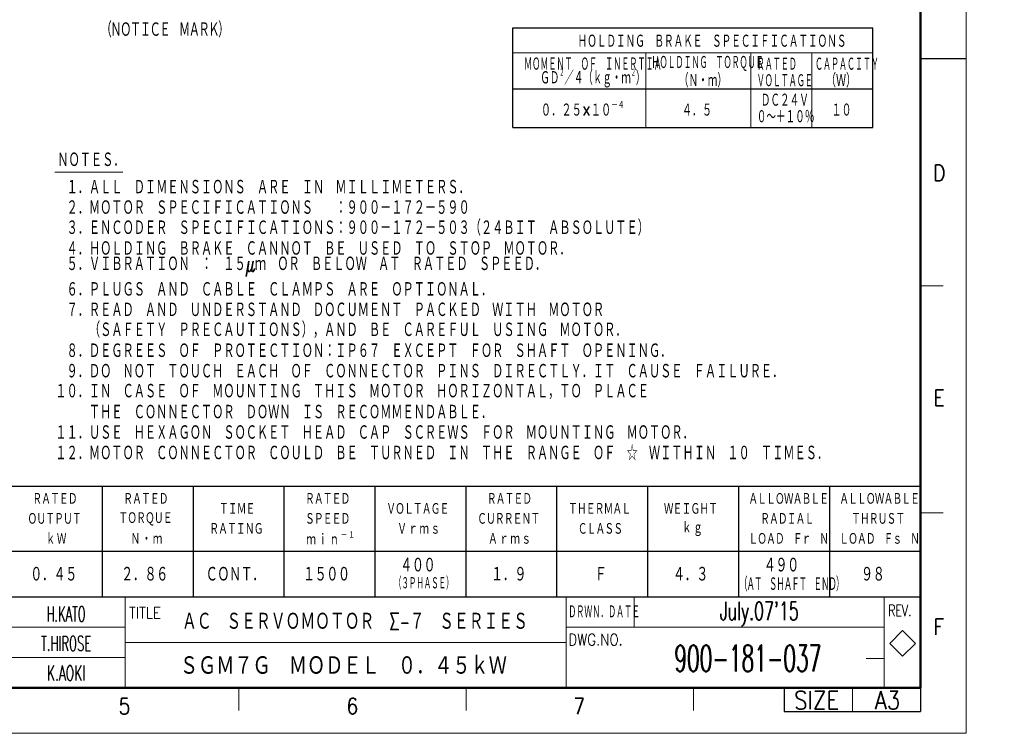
# Model space of a CAD drawing. Header units: millimetres. Extents: x 0 to 1071, y 0 to 742.
# Tile 105 of 130: x 529 to 1071, y 0 to 393. Entities that reach past the tile are written whole.
import ezdxf

# ---------------------------------------------------------------- set-up
doc = ezdxf.new("R2010")
doc.units = ezdxf.units.MM
doc.header["$LTSCALE"] = 0.454724
doc.layers.add('NoLayerName_001', color=7, linetype='Continuous')
doc.styles.get("Standard").update_dxf_attribs({"font": 'txt', "bigfont": 'extfont2'})

# ---------------------------------------------------------------- blocks, each defined once
blk = doc.blocks.new('JZB_0004')
at = {"layer": 'NoLayerName_001', "color": 3, "lineweight": 13}
for s, insert, char_height, attachment_point in [('\\A1;\\W0.5625;H.KATO', (84.82, 14.64), 3.27, 5), ("\\A1;\\W0.6383;July.07'15", (237.32, 14.64), 4, 5), ('\\A1;\\W0.7395;ＡＣ\u3000ＳＥＲＶＯＭＯＴＯＲ\u3000Σ-７\u3000ＳＥＲＩＥＳ', (110.32, 13.01), 4, 4), ('\\A1;\\W0.5714;T.HIROSE', (84.82, 8.14), 3.27, 5), ('\\A1;\\W0.5593;900-181-037', (234.82, 4.89), 5.82, 5), ('\\A1;\\W0.8333;ＳＧＭ７Ｇ\u3000ＭＯＤＥＬ\u3000０．４５ｋＷ', (145.82, 3.26), 4.36, 5), ('\\A1;\\W0.6000;K.AOKI', (84.82, 1.64), 3.27, 5)]:
    blk.add_mtext(s, dxfattribs=dict(at, insert=insert, char_height=char_height, attachment_point=attachment_point))

msp = doc.modelspace()

# ---------------------------------------------------------------- linework, layer by layer
at = {"layer": 'NoLayerName_001', "color": 7, "linetype": 'Continuous', "lineweight": 13}
for p, q in [((1050, 0), (1050, 742.5)), ((867.499999, 58.33325), (867.5, 75)), ((1015.112444, 56.545796), (1008.041376, 49.474728)), ((1022.183512, 49.474728), (1015.112444, 56.545796)), ((1008.041376, 49.474728), (1015.112444, 42.40366)), ((1015.112444, 42.40366), (1022.183512, 49.474728)), ((987.5, 25), (987.5, 11.974728)), ((1050, 0), (0, 0))]:
    msp.add_line(p, q, dxfattribs=at)
at = {"layer": 'NoLayerName_001', "color": 7, "linetype": 'Continuous', "lineweight": 50}
for p, q in [((1025, 717.5), (1025, 25)), ((1025, 25), (62.5, 25))]:
    msp.add_line(p, q, dxfattribs=at)
at = {"layer": 'NoLayerName_001', "color": 7, "linetype": 'Continuous', "lineweight": 25}
for p, q in [((800.651461, 333.265028), (800.651461, 388.127228)), ((800.651461, 388.127228), (998.764961, 388.127228)), ((998.764961, 333.265028), (998.764961, 388.127228)), ((1025, 371.25), (1050, 371.25)), ((800.651461, 354.600328), (873.801061, 354.600328)), ((873.801061, 354.600328), (931.711161, 354.600328)), ((931.711161, 354.600328), (965.238061, 354.600328)), ((965.238061, 354.600328), (998.764961, 354.600328)), ((800.651461, 333.265028), (998.765011, 333.265028)), ((412.500039, 135.999996), (1025, 135.999996)), ((575.000029, 75), (575.000029, 135.999996)), ((625.000026, 75), (625.000026, 135.999996)), ((675.000022, 75), (675.000022, 135.999996)), ((725.000019, 75), (725.000019, 135.999996)), ((775.000016, 75), (775.000016, 135.999996)), ((825.000013, 75), (825.000013, 135.999996)), ((875.00001, 75), (875.00001, 135.999996)), ((925.000006, 75), (925.000006, 135.999996)), ((975.000003, 75), (975.000003, 135.999996)), ((1025, 75), (1025, 135.999996)), ((1025, 75), (1025, 125)), ((1025, 75), (1025, 125)), ((1025, 99.999998), (412.500039, 99.999998)), ((62.5, 75), (1025, 75)), ((412.5, 75), (1025, 75)), ((412.500039, 75), (1025, 75)), ((950, 25), (950, 11.974728)), ((1025, 25), (1025, 12.5)), ((1025, 24.474728), (1025, 11.974728)), ((1025, 24.474728), (1025, 11.974728)), ((950, 11.974728), (1025, 11.974728))]:
    msp.add_line(p, q, dxfattribs=at)
at = {"layer": 'NoLayerName_001', "color": 2, "linetype": 'Continuous', "lineweight": 13}
for p, q in [((800.651461, 374.411678), (998.764961, 374.411678)), ((873.801061, 374.411678), (873.801061, 333.265028)), ((931.711161, 374.411678), (931.711161, 333.265028)), ((965.238061, 374.411678), (965.238061, 333.265028)), ((800.651461, 354.600328), (998.764961, 354.600328)), ((1025, 246.25), (1037.5, 246.25)), ((1037.5, 121.25), (1025, 121.25)), ((587.5, 25), (587.500001, 75)), ((830, 75), (829.999998, 25)), ((1005, 25), (1005, 75)), ((1005, 74.474727), (1005, 25)), ((587.5, 58.33325), (487.5, 58.33325)), ((830, 58.33325), (1005, 58.33325)), ((829.999999, 50), (587.500001, 50)), ((587.5, 41.671875), (487.499999, 41.671875)), ((1005, 41.141478), (995, 41.141478)), ((650, 25), (650, 12.5)), ((775, 25), (775, 12.5)), ((900, 25), (900, 12.5))]:
    msp.add_line(p, q, dxfattribs=at)
at = {"layer": 'NoLayerName_001', "color": 4, "linetype": 'Continuous', "lineweight": 13}
msp.add_line((548.750029, 308.749982), (586.250027, 308.749982), dxfattribs=at)

# ---------------------------------------------------------------- block references
at = {"layer": 'NoLayerName_001', "xscale": 2.5, "yscale": 2.5, "zscale": 2.5}
msp.add_blockref('JZB_0004', (342.956238, 29.037499), dxfattribs=at)

# ---------------------------------------------------------------- texts
at = {"layer": 'NoLayerName_001', "color": 3, "lineweight": 13, "insert": (573.957198, 382.743363), "char_height": 8.39999962, "attachment_point": 7}
msp.add_mtext('\\A1;\\W0.6667;\\T0.8750;（ＮＯＴＩＣＥ\u3000ＭＡＲＫ）', dxfattribs=at)
at = {"layer": 'NoLayerName_001', "color": 7, "lineweight": 13}
for s, insert, char_height, attachment_point in [('\\A1;\\W0.5000;ＨＯＬＤＩＮＧ\u3000ＢＲＡＫＥ\u3000ＳＰＥＣＩＦＩＣＡＴＩＯＮＳ', (836.344999, 376.979867), 7.54323959, 7), ('\\A1;\\W0.4167;ＭＯＭＥＮＴ\u3000ＯＦ\u3000ＩＮＥＲＴＩＡ', (806.904346, 364.346243), 7.63682652, 7), ('\\A1;\\W0.4167;ＨＯＬＤＩＮＧ\u3000ＴＯＲＱＵＥ', (877.011988, 364.346243), 7.54323959, 7), ('\\A1;\\W0.4167;ＲＡＴＥＤ', (934.89678, 364.346243), 7.54323959, 7), ('\\A1;\\W0.4167;ＣＡＰＡＣＩＴＹ', (966.915031, 364.346243), 7.54323959, 7), ('\\A1;\\W0.5077;ＧＤ{\\A1;\\H0.50x;\\S２^ ;}／４（ｋｇ・ｍ{\\A1;\\H0.50x;\\S２^ ;}）', (815.813092, 355.255376), 7.63682652, 7), ('\\A1;\\W0.5000;（Ｎ・ｍ）', (892.098468, 355.255376), 7.54323959, 7), ('\\A1;\\W0.4167;ＶＯＬＴＡＧＥ', (934.89678, 355.255376), 7.54323959, 7), ('\\A1;\\W0.6667;（Ｗ）', (972.949623, 355.255376), 7.54323959, 7), ('\\A1;\\W0.5000;ＤＣ２４Ｖ', (937.115151, 344.534893), 7.54323959, 7), ('\\A1;\\W0.6809;０．２５×１０{\\A1;\\H0.50x;\\S－４^ ;}', (816.105188, 339.09936), 7.54323959, 7), ('\\A1;\\W0.6667;４．５', (893.704222, 339.09936), 7.54323959, 7), ('\\A1;\\W0.6667;１０', (975.966919, 339.09936), 7.54323959, 7), ('\\A1;\\W0.5000;０～＋１０％', (934.896779, 335.444026), 7.54323959, 7), ('\\A1;\\W0.6667;ＮＯＴＥＳ．', (550.173388, 315.499981), 8.39999962, 4), ('\\A1;\\W0.6667;\u3000１．ＡＬＬ\u3000ＤＩＭＥＮＳＩＯＮＳ\u3000ＡＲＥ\u3000ＩＮ\u3000ＭＩＬＬＩＭＥＴＥＲＳ．', (549.083363, 296.249983), 8.39999962, 7), ('\\A1;\\W0.6667;\u3000２．ＭＯＴＯＲ\u3000ＳＰＥＣＩＦＩＣＡＴＩＯＮＳ\u3000\u3000：９００－１７２－５９０', (549.083363, 284.999983), 8.39999962, 7), ('\\A1;\\W0.6667;\u3000３．ＥＮＣＯＤＥＲ\u3000ＳＰＥＣＩＦＩＣＡＴＩＯＮＳ：９００－１７２－５０３（２４ＢＩＴ\u3000ＡＢＳＯＬＵＴＥ）', (549.083363, 273.749984), 8.39999962, 7), ('\\A1;\\W0.6667;\u3000４．ＨＯＬＤＩＮＧ\u3000ＢＲＡＫＥ\u3000ＣＡＮＮＯＴ\u3000ＢＥ\u3000ＵＳＥＤ\u3000ＴＯ\u3000ＳＴＯＰ\u3000ＭＯＴＯＲ．', (549.083363, 262.499984), 8.39999962, 7), ('\\A1;\\W0.6667;\u3000５．ＶＩＢＲＡＴＩＯＮ\u3000：\u3000１５μｍ\u3000ＯＲ\u3000ＢＥＬＯＷ\u3000ＡＴ\u3000ＲＡＴＥＤ\u3000ＳＰＥＥＤ．', (549.083363, 251.249985), 8.39999962, 7), ('\\A1;\\W0.6667;\u3000６．ＰＬＵＧＳ\u3000ＡＮＤ\u3000ＣＡＢＬＥ\u3000ＣＬＡＭＰＳ\u3000ＡＲＥ\u3000ＯＰＴＩＯＮＡＬ．', (549.083363, 239.999986), 8.39999962, 7), ('\\A1;\\W0.6667;\u3000７．ＲＥＡＤ\u3000ＡＮＤ\u3000ＵＮＤＥＲＳＴＡＮＤ\u3000ＤＯＣＵＭＥＮＴ\u3000ＰＡＣＫＥＤ\u3000ＷＩＴＨ\u3000ＭＯＴＯＲ', (549.083363, 228.749986), 8.39999962, 7), ('\\A1;\\W0.6667;\u3000\u3000\u3000（ＳＡＦＥＴＹ\u3000ＰＲＥＣＡＵＴＩＯＮＳ），ＡＮＤ\u3000ＢＥ\u3000ＣＡＲＥＦＵＬ\u3000ＵＳＩＮＧ\u3000ＭＯＴＯＲ．', (549.083363, 217.499987), 8.39999962, 7), ('\\A1;\\W0.6667;\u3000８．ＤＥＧＲＥＥＳ\u3000ＯＦ\u3000ＰＲＯＴＥＣＴＩＯＮ：ＩＰ６７\u3000ＥＸＣＥＰＴ\u3000ＦＯＲ\u3000ＳＨＡＦＴ\u3000ＯＰＥＮＩＮＧ．', (549.083363, 206.249988), 8.39999962, 7), ('\\A1;\\W0.6667;\u3000９．ＤＯ\u3000ＮＯＴ\u3000ＴＯＵＣＨ\u3000ＥＡＣＨ\u3000ＯＦ\u3000ＣＯＮＮＥＣＴＯＲ\u3000ＰＩＮＳ\u3000ＤＩＲＥＣＴＬＹ．ＩＴ\u3000ＣＡＵＳＥ\u3000ＦＡＩＬＵＲＥ．', (549.083363, 194.999988), 8.39999962, 7), ('\\A1;\\W0.6667;１０．ＩＮ\u3000ＣＡＳＥ\u3000ＯＦ\u3000ＭＯＵＮＴＩＮＧ\u3000ＴＨＩＳ\u3000ＭＯＴＯＲ\u3000ＨＯＲＩＺＯＮＴＡＬ，ＴＯ\u3000ＰＬＡＣＥ', (549.083363, 183.749989), 8.39999962, 7), ('\\A1;\\W0.6667;\u3000\u3000\u3000ＴＨＥ\u3000ＣＯＮＮＥＣＴＯＲ\u3000ＤＯＷＮ\u3000ＩＳ\u3000ＲＥＣＯＭＭＥＮＤＡＢＬＥ．', (549.083363, 172.49999), 8.39999962, 7), ('\\A1;\\W0.6667;１１．ＵＳＥ\u3000ＨＥＸＡＧＯＮ\u3000ＳＯＣＫＥＴ\u3000ＨＥＡＤ\u3000ＣＡＰ\u3000ＳＣＲＥＷＳ\u3000ＦＯＲ\u3000ＭＯＵＮＴＩＮＧ\u3000ＭＯＴＯＲ．', (549.083363, 161.249991), 8.39999962, 7), ('\\A1;\\W0.6667;１２．ＭＯＴＯＲ\u3000ＣＯＮＮＥＣＴＯＲ\u3000ＣＯＵＬＤ\u3000ＢＥ\u3000ＴＵＲＮＥＤ\u3000ＩＮ\u3000ＴＨＥ\u3000ＲＡＮＧＥ\u3000ＯＦ\u3000☆\u3000ＷＩＴＨＩＮ\u3000１０\u3000ＴＩＭＥＳ．', (549.083363, 149.999991), 8.39999962, 7), ('\\A1;\\W0.7161;\\T0.9309;ＲＡＴＥＤ', (536.468781, 128.999997), 6.66666651, 4), ('\\A1;\\W0.7161;\\T0.9309;ＲＡＴＥＤ', (586.468777, 128.999997), 6.66666651, 4), ('\\A1;\\W0.7161;\\T0.9309;ＲＡＴＥＤ', (686.468771, 128.999997), 6.66666651, 4), ('\\A1;\\W0.7161;\\T0.9309;ＲＡＴＥＤ', (786.468765, 128.999997), 6.66666651, 4), ('\\A1;\\W0.5833;\\T0.9286;ＡＬＬＯＷＡＢＬＥ', (930.333318, 128.999998), 6.66666651, 4), ('\\A1;\\W0.5833;\\T0.9286;ＡＬＬＯＷＡＢＬＥ', (980.333315, 128.999998), 6.66666651, 4), ('\\A1;\\W0.7161;\\T0.9309;ＴＩＭＥ', (639.135431, 123.499997), 6.66666651, 4), ('\\A1;\\W0.7161;\\T0.9309;ＶＯＬＴＡＧＥ', (731.135424, 123.499998), 6.66666651, 4), ('\\A1;\\W0.7161;\\T0.9309;ＴＨＥＲＭＡＬ', (831.135418, 123.499997), 6.66666651, 4), ('\\A1;\\W0.7161;\\T0.9309;ＷＥＩＧＨＴ', (883.802071, 123.499997), 6.66666651, 4), ('\\A1;\\W0.7161;\\T0.9309;ＯＵＴＰＵＴ', (533.802094, 117.999998), 6.66666651, 4), ('\\A1;\\W0.7161;\\T0.9309;ＴＯＲＱＵＥ', (583.80209, 117.999998), 6.66666651, 4), ('\\A1;\\W0.7161;\\T0.9309;ＳＰＥＥＤ', (686.468771, 117.999998), 6.66666651, 4), ('\\A1;\\W0.7161;\\T0.9309;ＣＵＲＲＥＮＴ', (781.135421, 117.999998), 6.66666651, 4), ('\\A1;\\W0.5833;\\T0.9286;ＲＡＤＩＡＬ', (936.833318, 117.999998), 6.66666651, 4), ('\\A1;\\W0.5833;\\T0.9286;ＴＨＲＵＳＴ', (986.833315, 117.999998), 6.66666651, 4), ('\\A1;\\W0.7161;\\T0.9309;ＲＡＴＩＮＧ', (633.802087, 112.499998), 6.66666651, 4), ('\\A1;\\W0.7161;\\T1.1636;Ｖｒｍｓ', (737.135424, 112.499998), 6.66666651, 4), ('\\A1;\\W0.7161;\\T0.9309;ＣＬＡＳＳ', (836.468761, 112.499998), 6.66666651, 4), ('\\A1;\\W0.7161;\\T1.1636;ｋｇ', (893.802071, 112.499998), 6.66666651, 4), ('\\A1;\\W0.7161;\\T1.1636;ｋＷ', (543.802093, 106.999998), 6.66666651, 4), ('\\A1;\\W0.7161;\\T1.1636;Ｎ・ｍ', (590.468777, 106.999998), 6.66666651, 4), ('\\A1;\\W0.7473;\\T1.1636;ｍｉｎ{\\A1;\\H0.50x;\\S－１^ ;}', (687.015666, 106.999998), 6.66666651, 4), ('\\A1;\\W0.7161;\\T1.1636;Ａｒｍｓ', (787.135421, 106.999998), 6.66666651, 4), ('\\A1;\\W0.5833;\\T0.9286;ＬＯＡＤ\u3000Ｆｒ\u3000Ｎ', (930.333318, 106.999999), 6.66666651, 4), ('\\A1;\\W0.5833;\\T0.9286;ＬＯＡＤ\u3000Ｆｓ\u3000Ｎ', (980.333315, 106.999999), 6.66666651, 4), ('\\A1;\\W0.7152;\\T0.9595;４００', (738.749995, 92.5), 8.5, 4), ('\\A1;\\W0.7152;\\T0.9595;４９０', (938.749995, 92.5), 8.5, 4), ('\\A1;\\W0.7152;\\T0.9595;０．４５', (535.249995, 87.5), 8.5, 4), ('\\A1;\\W0.7152;\\T0.9595;２．８６', (585.249994, 87.5), 8.5, 4), ('\\A1;\\W0.7152;\\T0.9595;ＣＯＮＴ．', (631.749994, 87.5), 8.5, 4), ('\\A1;\\W0.7152;\\T0.9595;１５００', (685.249994, 87.5), 8.5, 4), ('\\A1;\\W0.4167;（３ＰＨＡＳＥ）', (735.397639, 82.5), 7, 4), ('\\A1;\\W0.7152;\\T0.9595;１．９', (788.749996, 87.5), 8.5, 4), ('\\A1;\\W0.7152;\\T0.9595;Ｆ', (845.749996, 87.5), 8.5, 4), ('\\A1;\\W0.7152;\\T0.9595;４．３', (888.749995, 87.5), 8.5, 4), ('\\A1;\\W0.4167;\\T0.9000;（ＡＴ\u3000ＳＨＡＦＴ\u3000ＥＮＤ）', (925.234991, 82.000001), 7.80000019, 4), ('\\A1;\\W0.7152;\\T0.9595;９８', (992.249995, 87.5), 8.5, 4), ('\\A1;\\W0.8600;DWG.NO.', (831.270922, 48.395435), 6.25, 7)]:
    msp.add_mtext(s, dxfattribs=dict(at, insert=insert, char_height=char_height, attachment_point=attachment_point))
at = {"layer": 'NoLayerName_001', "color": 2, "lineweight": 13}
for s, insert, char_height, attachment_point in [('\\A1;\\W0.8600;D', (1031.944092, 303.925665), 8.75, 7), ('\\A1;\\W0.8600;E', (1032.045525, 180.137468), 8.75, 7), ('\\A1;\\W0.4167;ＤＲＷＮ．ＤＡＴＥ', (831.270922, 63.062935), 7.5, 7), ('\\A1;\\W0.7000;REV.', (1007.20969, 64.436972), 6.25, 7), ('\\A1;\\W0.8600;TITLE', (589.603529, 63.08228), 6.25, 7), ('\\A1;\\W0.8600;F', (1032.139447, 54.160837), 8.75, 7), ('\\A1;\\W0.8600;SIZE', (967.823904, 13.224726), 10, 8), ('\\A1;\\W0.8600;A3', (1006.820673, 13.224725), 10, 8), ('\\A1;\\W0.8600;5', (583.88568, 10.56516), 8.75, 7), ('\\A1;\\W0.8600;6', (709.203315, 10.57834), 8.75, 7), ('\\A1;\\W0.8600;7', (833.978558, 10.57834), 8.75, 7)]:
    msp.add_mtext(s, dxfattribs=dict(at, insert=insert, char_height=char_height, attachment_point=attachment_point))

doc.saveas('drawing.dxf')
